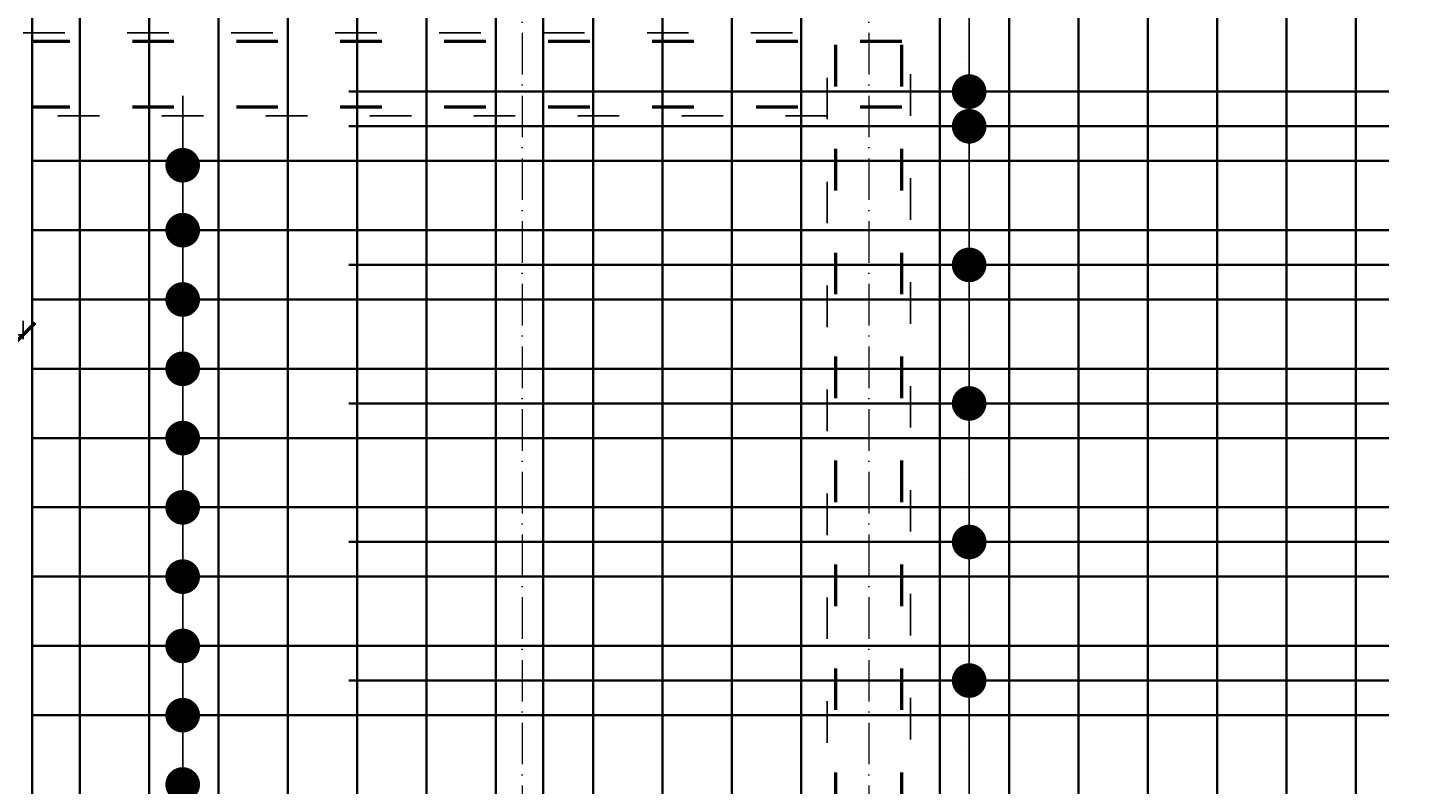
# Model space of a CAD drawing. Header units: millimetres. Extents: x 295948 to 312016, y 6878 to 18016.
# Tile 215 of 252: x 309886 to 310283, y 14303 to 14522. Entities that reach past the tile are written whole.
import ezdxf

# ---------------------------------------------------------------- set-up
doc = ezdxf.new("R2010")
doc.units = ezdxf.units.MM
doc.linetypes.add('ACAD_ISO03W100', pattern=[30, 12, -18])
doc.linetypes.add('ACAD_ISO10W100', pattern=[18, 12, -3, 0, -3])
for name, color, linetype, lineweight in [('konstrukcja wymiary', 1, 'Continuous', 13), ('osie', 5, 'ACAD_ISO10W100', 13), ('zbrojenie', 4, 'Continuous', 50), ('zbrojenie płyty', 141, 'Continuous', 35)]:
    doc.layers.add(name, color=color, linetype=linetype, lineweight=lineweight)
doc.layers.add('przerywane', color=6, linetype='ACAD_ISO03W100')
doc.styles.add('KONSTRUKCJA', font='romand.shx', dxfattribs={"oblique": 10})
doc.styles.get("Standard").update_dxf_attribs({"font": 'romand.shx', "oblique": 10})
doc.dimstyles.new('150', dxfattribs={"dimtxt": 10, "dimasz": 7, "dimexe": 1.25, "dimexo": 0.625, "dimgap": 3, "dimtad": 1, "dimdec": 0, "dimrnd": 0.5, "dimtxsty": 'KONSTRUKCJA', "dimblk": 'ARCHTICK', "dimcen": 2.5, "dimadec": 0, "dimazin": 0, "dimtfac": 1, "dimtdec": 0, "dimtix": 1, "dimtmove": 0, "dimatfit": 3, "dimfxl": 4, "dimfxlon": 1, "dimarcsym": 0})
doc.dimstyles.new('kropki', dxfattribs={"dimtxt": 0.001, "dimasz": 10, "dimexe": 1.25, "dimexo": 0.625, "dimgap": 1, "dimtad": 1, "dimtxsty": 'Standard', "dimblk": 'DOT', "dimcen": 2.5, "dimadec": 0, "dimazin": 0, "dimtfac": 1, "dimtmove": 0, "dimatfit": 3, "dimfxl": 1, "dimfxlon": 1, "dimarcsym": 0})

# ---------------------------------------------------------------- blocks, each defined once
blk = doc.blocks.new('_ArchTick')
at = {"color": 0, "linetype": 'ByBlock', "lineweight": 13, "const_width": 0.15}
blk.add_lwpolyline([(-0.5, -0.5), (0.5, 0.5)], dxfattribs=at)
blk = doc.blocks.new('*D915')
at = {"layer": 'Defpoints', "color": 0, "transparency": 16777216}
for p in [(309884.63, 15501.22), (309620.63, 14520.22), (309884.63, 14520.22)]:
    blk.add_point(p, dxfattribs=at)
at = {"layer": 'konstrukcja wymiary', "color": 0, "lineweight": -2, "transparency": 16777216}
for p, q in [((309620.63, 15497.22), (309620.63, 15502.47)), ((309620.63, 15501.22), (309884.63, 15501.22)), ((309884.63, 15497.22), (309884.63, 15502.47))]:
    blk.add_line(p, q, dxfattribs=at)
at = {"layer": 'konstrukcja wymiary', "color": 0, "lineweight": -2, "transparency": 16777216, "xscale": 7, "yscale": 7, "zscale": 7, "rotation": 180}
blk.add_blockref('_ArchTick', (309620.63, 15501.22), dxfattribs=at)
at = {"layer": 'konstrukcja wymiary', "color": 0, "lineweight": -2, "transparency": 16777216, "xscale": 7, "yscale": 7, "zscale": 7}
blk.add_blockref('_ArchTick', (309884.63, 15501.22), dxfattribs=at)
at = {"layer": 'konstrukcja wymiary', "color": 0, "transparency": 16777216, "insert": (309752.63, 15509.22), "char_height": 10, "attachment_point": 5, "style": 'KONSTRUKCJA'}
blk.add_mtext('264', dxfattribs=at)
blk = doc.blocks.new('*D916')
at = {"layer": 'Defpoints', "color": 0, "transparency": 16777216}
for p in [(310572.63, 15501.22), (309884.63, 14520.22), (310572.63, 14393.22)]:
    blk.add_point(p, dxfattribs=at)
at = {"layer": 'konstrukcja wymiary', "color": 0, "lineweight": -2, "transparency": 16777216}
for p, q in [((309884.63, 15497.22), (309884.63, 15502.47)), ((309884.63, 15501.22), (310572.63, 15501.22)), ((310572.63, 15497.22), (310572.63, 15502.47))]:
    blk.add_line(p, q, dxfattribs=at)
at = {"layer": 'konstrukcja wymiary', "color": 0, "lineweight": -2, "transparency": 16777216, "xscale": 7, "yscale": 7, "zscale": 7, "rotation": 180}
blk.add_blockref('_ArchTick', (309884.63, 15501.22), dxfattribs=at)
at = {"layer": 'konstrukcja wymiary', "color": 0, "lineweight": -2, "transparency": 16777216, "xscale": 7, "yscale": 7, "zscale": 7}
blk.add_blockref('_ArchTick', (310572.63, 15501.22), dxfattribs=at)
at = {"layer": 'konstrukcja wymiary', "color": 0, "transparency": 16777216, "insert": (310228.63, 15509.22), "char_height": 10, "attachment_point": 5, "style": 'KONSTRUKCJA'}
blk.add_mtext('688', dxfattribs=at)
blk = doc.blocks.new('*D934')
at = {"layer": 'Defpoints', "color": 0, "transparency": 16777216}
for p in [(309620.63, 14520.22), (309884.63, 14520.22), (309620.63, 14433.02)]:
    blk.add_point(p, dxfattribs=at)
at = {"layer": 'konstrukcja wymiary', "color": 0, "lineweight": -2, "transparency": 16777216}
for p, q in [((309620.63, 14437.02), (309620.63, 14431.77)), ((309884.63, 14437.02), (309884.63, 14431.77)), ((309884.63, 14433.02), (309620.63, 14433.02))]:
    blk.add_line(p, q, dxfattribs=at)
at = {"layer": 'konstrukcja wymiary', "color": 0, "lineweight": -2, "transparency": 16777216, "xscale": 7, "yscale": 7, "zscale": 7, "rotation": 180}
blk.add_blockref('_ArchTick', (309620.63, 14433.02), dxfattribs=at)
at = {"layer": 'konstrukcja wymiary', "color": 0, "lineweight": -2, "transparency": 16777216, "xscale": 7, "yscale": 7, "zscale": 7}
blk.add_blockref('_ArchTick', (309884.63, 14433.02), dxfattribs=at)
at = {"layer": 'konstrukcja wymiary', "color": 0, "transparency": 16777216, "insert": (309752.63, 14441.02), "char_height": 10, "attachment_point": 5, "style": 'KONSTRUKCJA'}
blk.add_mtext('264', dxfattribs=at)
blk = doc.blocks.new('_Dot')
at = {"color": 0, "linetype": 'ByBlock', "lineweight": -2}
blk.add_line((-0.5, 0), (-1, 0), dxfattribs=at)
at = {"color": 0, "linetype": 'ByBlock', "const_width": 0.5}
blk.add_lwpolyline([(-0.25, 0, 1), (0.25, 0, 1)], format="xyb", close=True, dxfattribs=at)
blk = doc.blocks.new('*D1204')
at = {"layer": 'Defpoints', "color": 0, "transparency": 16777216}
for p in [(310149.13, 14533.22), (310149.13, 14493.22), (310157.58, 14493.22)]:
    blk.add_point(p, dxfattribs=at)
at = {"layer": 'konstrukcja wymiary', "color": 0, "lineweight": -2, "transparency": 16777216}
for p, q in [((310156.58, 14533.22), (310158.83, 14533.22)), ((310157.58, 14523.22), (310157.58, 14503.22)), ((310156.58, 14493.22), (310158.83, 14493.22))]:
    blk.add_line(p, q, dxfattribs=at)
at = {"layer": 'konstrukcja wymiary', "color": 0, "lineweight": -2, "transparency": 16777216, "xscale": 10, "yscale": 10, "zscale": 10}
for p, rotation in [((310157.58, 14533.22), 90), ((310157.58, 14493.22), 270)]:
    blk.add_blockref('_Dot', p, dxfattribs=dict(at, rotation=rotation))
at = {"layer": 'konstrukcja wymiary', "color": 0, "transparency": 16777216, "insert": (310156.58, 14513.22), "char_height": 0.001, "attachment_point": 5, "rotation": 90}
blk.add_mtext('40', dxfattribs=at)
blk = doc.blocks.new('*D1205')
at = {"layer": 'Defpoints', "color": 0, "transparency": 16777216}
for p in [(310149.13, 14493.22), (310149.13, 14453.22), (310157.58, 14453.22)]:
    blk.add_point(p, dxfattribs=at)
at = {"layer": 'konstrukcja wymiary', "color": 0, "lineweight": -2, "transparency": 16777216}
for p, q in [((310156.58, 14493.22), (310158.83, 14493.22)), ((310157.58, 14483.22), (310157.58, 14463.22)), ((310156.58, 14453.22), (310158.83, 14453.22))]:
    blk.add_line(p, q, dxfattribs=at)
at = {"layer": 'konstrukcja wymiary', "color": 0, "lineweight": -2, "transparency": 16777216, "xscale": 10, "yscale": 10, "zscale": 10}
for p, rotation in [((310157.58, 14493.22), 90), ((310157.58, 14453.22), 270)]:
    blk.add_blockref('_Dot', p, dxfattribs=dict(at, rotation=rotation))
at = {"layer": 'konstrukcja wymiary', "color": 0, "transparency": 16777216, "insert": (310156.58, 14473.22), "char_height": 0.001, "attachment_point": 5, "rotation": 90}
blk.add_mtext('40', dxfattribs=at)
blk = doc.blocks.new('*D1185')
at = {"layer": 'Defpoints', "color": 0, "transparency": 16777216}
for p in [(310149.13, 14453.22), (310149.13, 14413.22), (310157.58, 14413.22)]:
    blk.add_point(p, dxfattribs=at)
at = {"layer": 'konstrukcja wymiary', "color": 0, "lineweight": -2, "transparency": 16777216}
for p, q in [((310156.58, 14453.22), (310158.83, 14453.22)), ((310157.58, 14443.22), (310157.58, 14423.22)), ((310156.58, 14413.22), (310158.83, 14413.22))]:
    blk.add_line(p, q, dxfattribs=at)
at = {"layer": 'konstrukcja wymiary', "color": 0, "lineweight": -2, "transparency": 16777216, "xscale": 10, "yscale": 10, "zscale": 10}
for p, rotation in [((310157.58, 14453.22), 90), ((310157.58, 14413.22), 270)]:
    blk.add_blockref('_Dot', p, dxfattribs=dict(at, rotation=rotation))
at = {"layer": 'konstrukcja wymiary', "color": 0, "transparency": 16777216, "insert": (310156.58, 14433.22), "char_height": 0.001, "attachment_point": 5, "rotation": 90}
blk.add_mtext('40', dxfattribs=at)
blk = doc.blocks.new('*D1186')
at = {"layer": 'Defpoints', "color": 0, "transparency": 16777216}
for p in [(310149.13, 14413.22), (310149.13, 14373.22), (310157.58, 14373.22)]:
    blk.add_point(p, dxfattribs=at)
at = {"layer": 'konstrukcja wymiary', "color": 0, "lineweight": -2, "transparency": 16777216}
for p, q in [((310156.58, 14413.22), (310158.83, 14413.22)), ((310157.58, 14403.22), (310157.58, 14383.22)), ((310156.58, 14373.22), (310158.83, 14373.22))]:
    blk.add_line(p, q, dxfattribs=at)
at = {"layer": 'konstrukcja wymiary', "color": 0, "lineweight": -2, "transparency": 16777216, "xscale": 10, "yscale": 10, "zscale": 10}
for p, rotation in [((310157.58, 14413.22), 90), ((310157.58, 14373.22), 270)]:
    blk.add_blockref('_Dot', p, dxfattribs=dict(at, rotation=rotation))
at = {"layer": 'konstrukcja wymiary', "color": 0, "transparency": 16777216, "insert": (310156.58, 14393.22), "char_height": 0.001, "attachment_point": 5, "rotation": 90}
blk.add_mtext('40', dxfattribs=at)
blk = doc.blocks.new('*D1187')
at = {"layer": 'Defpoints', "color": 0, "transparency": 16777216}
for p in [(310149.13, 14373.22), (310149.13, 14333.22), (310157.58, 14333.22)]:
    blk.add_point(p, dxfattribs=at)
at = {"layer": 'konstrukcja wymiary', "color": 0, "lineweight": -2, "transparency": 16777216}
for p, q in [((310156.58, 14373.22), (310158.83, 14373.22)), ((310157.58, 14363.22), (310157.58, 14343.22)), ((310156.58, 14333.22), (310158.83, 14333.22))]:
    blk.add_line(p, q, dxfattribs=at)
at = {"layer": 'konstrukcja wymiary', "color": 0, "lineweight": -2, "transparency": 16777216, "xscale": 10, "yscale": 10, "zscale": 10}
for p, rotation in [((310157.58, 14373.22), 90), ((310157.58, 14333.22), 270)]:
    blk.add_blockref('_Dot', p, dxfattribs=dict(at, rotation=rotation))
at = {"layer": 'konstrukcja wymiary', "color": 0, "transparency": 16777216, "insert": (310156.58, 14353.22), "char_height": 0.001, "attachment_point": 5, "rotation": 90}
blk.add_mtext('40', dxfattribs=at)
blk = doc.blocks.new('*D1188')
at = {"layer": 'Defpoints', "color": 0, "transparency": 16777216}
for p in [(310149.13, 14333.22), (310149.13, 14293.22), (310157.58, 14293.22)]:
    blk.add_point(p, dxfattribs=at)
at = {"layer": 'konstrukcja wymiary', "color": 0, "lineweight": -2, "transparency": 16777216}
for p, q in [((310156.58, 14333.22), (310158.83, 14333.22)), ((310157.58, 14323.22), (310157.58, 14303.22)), ((310156.58, 14293.22), (310158.83, 14293.22))]:
    blk.add_line(p, q, dxfattribs=at)
at = {"layer": 'konstrukcja wymiary', "color": 0, "lineweight": -2, "transparency": 16777216, "xscale": 10, "yscale": 10, "zscale": 10}
for p, rotation in [((310157.58, 14333.22), 90), ((310157.58, 14293.22), 270)]:
    blk.add_blockref('_Dot', p, dxfattribs=dict(at, rotation=rotation))
at = {"layer": 'konstrukcja wymiary', "color": 0, "transparency": 16777216, "insert": (310156.58, 14313.22), "char_height": 0.001, "attachment_point": 5, "rotation": 90}
blk.add_mtext('40', dxfattribs=at)
blk = doc.blocks.new('*D1238')
at = {"layer": 'Defpoints', "color": 0, "transparency": 16777216}
for p in [(309921.01, 14481.97), (309921.01, 14463.22), (309930.65, 14463.22)]:
    blk.add_point(p, dxfattribs=at)
at = {"layer": 'konstrukcja wymiary', "color": 0, "lineweight": -2, "transparency": 16777216}
for p, q in [((309930.65, 14491.97), (309930.65, 14501.97)), ((309929.65, 14481.97), (309931.9, 14481.97)), ((309930.65, 14481.97), (309930.65, 14463.22)), ((309929.65, 14463.22), (309931.9, 14463.22)), ((309930.65, 14453.22), (309930.65, 14443.22))]:
    blk.add_line(p, q, dxfattribs=at)
at = {"layer": 'konstrukcja wymiary', "color": 0, "lineweight": -2, "transparency": 16777216, "xscale": 10, "yscale": 10, "zscale": 10}
for p, rotation in [((309930.65, 14481.97), 270), ((309930.65, 14463.22), 90)]:
    blk.add_blockref('_Dot', p, dxfattribs=dict(at, rotation=rotation))
at = {"layer": 'konstrukcja wymiary', "color": 0, "transparency": 16777216, "insert": (309929.65, 14472.6), "char_height": 0.001, "attachment_point": 5, "rotation": 90}
blk.add_mtext('18,75', dxfattribs=at)
blk = doc.blocks.new('*D1239')
at = {"layer": 'Defpoints', "color": 0, "transparency": 16777216}
for p in [(309921.01, 14463.22), (309921.01, 14443.22), (309930.65, 14443.22)]:
    blk.add_point(p, dxfattribs=at)
at = {"layer": 'konstrukcja wymiary', "color": 0, "lineweight": -2, "transparency": 16777216}
for p, q in [((309930.65, 14473.22), (309930.65, 14483.22)), ((309929.65, 14463.22), (309931.9, 14463.22)), ((309930.65, 14463.22), (309930.65, 14443.22)), ((309929.65, 14443.22), (309931.9, 14443.22)), ((309930.65, 14433.22), (309930.65, 14423.22))]:
    blk.add_line(p, q, dxfattribs=at)
at = {"layer": 'konstrukcja wymiary', "color": 0, "lineweight": -2, "transparency": 16777216, "xscale": 10, "yscale": 10, "zscale": 10}
for p, rotation in [((309930.65, 14463.22), 270), ((309930.65, 14443.22), 90)]:
    blk.add_blockref('_Dot', p, dxfattribs=dict(at, rotation=rotation))
at = {"layer": 'konstrukcja wymiary', "color": 0, "transparency": 16777216, "insert": (309929.65, 14453.22), "char_height": 0.001, "attachment_point": 5, "rotation": 90}
blk.add_mtext('20', dxfattribs=at)
blk = doc.blocks.new('*D1240')
at = {"layer": 'Defpoints', "color": 0, "transparency": 16777216}
for p in [(309921.01, 14443.22), (309921.01, 14423.22), (309930.65, 14423.22)]:
    blk.add_point(p, dxfattribs=at)
at = {"layer": 'konstrukcja wymiary', "color": 0, "lineweight": -2, "transparency": 16777216}
for p, q in [((309930.65, 14453.22), (309930.65, 14463.22)), ((309929.65, 14443.22), (309931.9, 14443.22)), ((309930.65, 14443.22), (309930.65, 14423.22)), ((309929.65, 14423.22), (309931.9, 14423.22)), ((309930.65, 14413.22), (309930.65, 14403.22))]:
    blk.add_line(p, q, dxfattribs=at)
at = {"layer": 'konstrukcja wymiary', "color": 0, "lineweight": -2, "transparency": 16777216, "xscale": 10, "yscale": 10, "zscale": 10}
for p, rotation in [((309930.65, 14443.22), 270), ((309930.65, 14423.22), 90)]:
    blk.add_blockref('_Dot', p, dxfattribs=dict(at, rotation=rotation))
at = {"layer": 'konstrukcja wymiary', "color": 0, "transparency": 16777216, "insert": (309929.65, 14433.22), "char_height": 0.001, "attachment_point": 5, "rotation": 90}
blk.add_mtext('20', dxfattribs=at)
blk = doc.blocks.new('*D1293')
at = {"layer": 'Defpoints', "color": 0, "transparency": 16777216}
for p in [(309921.01, 14423.22), (309921.01, 14403.22), (309930.65, 14403.22)]:
    blk.add_point(p, dxfattribs=at)
at = {"layer": 'konstrukcja wymiary', "color": 0, "lineweight": -2, "transparency": 16777216}
for p, q in [((309930.65, 14433.22), (309930.65, 14443.22)), ((309929.65, 14423.22), (309931.9, 14423.22)), ((309930.65, 14423.22), (309930.65, 14403.22)), ((309929.65, 14403.22), (309931.9, 14403.22)), ((309930.65, 14393.22), (309930.65, 14383.22))]:
    blk.add_line(p, q, dxfattribs=at)
at = {"layer": 'konstrukcja wymiary', "color": 0, "lineweight": -2, "transparency": 16777216, "xscale": 10, "yscale": 10, "zscale": 10}
for p, rotation in [((309930.65, 14423.22), 270), ((309930.65, 14403.22), 90)]:
    blk.add_blockref('_Dot', p, dxfattribs=dict(at, rotation=rotation))
at = {"layer": 'konstrukcja wymiary', "color": 0, "transparency": 16777216, "insert": (309929.65, 14413.22), "char_height": 0.001, "attachment_point": 5, "rotation": 90}
blk.add_mtext('20', dxfattribs=at)
blk = doc.blocks.new('*D1294')
at = {"layer": 'Defpoints', "color": 0, "transparency": 16777216}
for p in [(309921.01, 14403.22), (309921.01, 14383.22), (309930.65, 14383.22)]:
    blk.add_point(p, dxfattribs=at)
at = {"layer": 'konstrukcja wymiary', "color": 0, "lineweight": -2, "transparency": 16777216}
for p, q in [((309930.65, 14413.22), (309930.65, 14423.22)), ((309929.65, 14403.22), (309931.9, 14403.22)), ((309930.65, 14403.22), (309930.65, 14383.22)), ((309929.65, 14383.22), (309931.9, 14383.22)), ((309930.65, 14373.22), (309930.65, 14363.22))]:
    blk.add_line(p, q, dxfattribs=at)
at = {"layer": 'konstrukcja wymiary', "color": 0, "lineweight": -2, "transparency": 16777216, "xscale": 10, "yscale": 10, "zscale": 10}
for p, rotation in [((309930.65, 14403.22), 270), ((309930.65, 14383.22), 90)]:
    blk.add_blockref('_Dot', p, dxfattribs=dict(at, rotation=rotation))
at = {"layer": 'konstrukcja wymiary', "color": 0, "transparency": 16777216, "insert": (309929.65, 14393.22), "char_height": 0.001, "attachment_point": 5, "rotation": 90}
blk.add_mtext('20', dxfattribs=at)
blk = doc.blocks.new('*D1295')
at = {"layer": 'Defpoints', "color": 0, "transparency": 16777216}
for p in [(309921.01, 14383.22), (309921.01, 14363.22), (309930.65, 14363.22)]:
    blk.add_point(p, dxfattribs=at)
at = {"layer": 'konstrukcja wymiary', "color": 0, "lineweight": -2, "transparency": 16777216}
for p, q in [((309930.65, 14393.22), (309930.65, 14403.22)), ((309929.65, 14383.22), (309931.9, 14383.22)), ((309930.65, 14383.22), (309930.65, 14363.22)), ((309929.65, 14363.22), (309931.9, 14363.22)), ((309930.65, 14353.22), (309930.65, 14343.22))]:
    blk.add_line(p, q, dxfattribs=at)
at = {"layer": 'konstrukcja wymiary', "color": 0, "lineweight": -2, "transparency": 16777216, "xscale": 10, "yscale": 10, "zscale": 10}
for p, rotation in [((309930.65, 14383.22), 270), ((309930.65, 14363.22), 90)]:
    blk.add_blockref('_Dot', p, dxfattribs=dict(at, rotation=rotation))
at = {"layer": 'konstrukcja wymiary', "color": 0, "transparency": 16777216, "insert": (309929.65, 14373.22), "char_height": 0.001, "attachment_point": 5, "rotation": 90}
blk.add_mtext('20', dxfattribs=at)
blk = doc.blocks.new('*D1296')
at = {"layer": 'Defpoints', "color": 0, "transparency": 16777216}
for p in [(309921.01, 14363.22), (309921.01, 14343.22), (309930.65, 14343.22)]:
    blk.add_point(p, dxfattribs=at)
at = {"layer": 'konstrukcja wymiary', "color": 0, "lineweight": -2, "transparency": 16777216}
for p, q in [((309930.65, 14373.22), (309930.65, 14383.22)), ((309929.65, 14363.22), (309931.9, 14363.22)), ((309930.65, 14363.22), (309930.65, 14343.22)), ((309929.65, 14343.22), (309931.9, 14343.22)), ((309930.65, 14333.22), (309930.65, 14323.22))]:
    blk.add_line(p, q, dxfattribs=at)
at = {"layer": 'konstrukcja wymiary', "color": 0, "lineweight": -2, "transparency": 16777216, "xscale": 10, "yscale": 10, "zscale": 10}
for p, rotation in [((309930.65, 14363.22), 270), ((309930.65, 14343.22), 90)]:
    blk.add_blockref('_Dot', p, dxfattribs=dict(at, rotation=rotation))
at = {"layer": 'konstrukcja wymiary', "color": 0, "transparency": 16777216, "insert": (309929.65, 14353.22), "char_height": 0.001, "attachment_point": 5, "rotation": 90}
blk.add_mtext('20', dxfattribs=at)
blk = doc.blocks.new('*D1297')
at = {"layer": 'Defpoints', "color": 0, "transparency": 16777216}
for p in [(309921.01, 14343.22), (309921.01, 14323.22), (309930.65, 14323.22)]:
    blk.add_point(p, dxfattribs=at)
at = {"layer": 'konstrukcja wymiary', "color": 0, "lineweight": -2, "transparency": 16777216}
for p, q in [((309930.65, 14353.22), (309930.65, 14363.22)), ((309929.65, 14343.22), (309931.9, 14343.22)), ((309930.65, 14343.22), (309930.65, 14323.22)), ((309929.65, 14323.22), (309931.9, 14323.22)), ((309930.65, 14313.22), (309930.65, 14303.22))]:
    blk.add_line(p, q, dxfattribs=at)
at = {"layer": 'konstrukcja wymiary', "color": 0, "lineweight": -2, "transparency": 16777216, "xscale": 10, "yscale": 10, "zscale": 10}
for p, rotation in [((309930.65, 14343.22), 270), ((309930.65, 14323.22), 90)]:
    blk.add_blockref('_Dot', p, dxfattribs=dict(at, rotation=rotation))
at = {"layer": 'konstrukcja wymiary', "color": 0, "transparency": 16777216, "insert": (309929.65, 14333.22), "char_height": 0.001, "attachment_point": 5, "rotation": 90}
blk.add_mtext('20', dxfattribs=at)
blk = doc.blocks.new('*D1298')
at = {"layer": 'Defpoints', "color": 0, "transparency": 16777216}
for p in [(309921.01, 14323.22), (309921.01, 14303.22), (309930.65, 14303.22)]:
    blk.add_point(p, dxfattribs=at)
at = {"layer": 'konstrukcja wymiary', "color": 0, "lineweight": -2, "transparency": 16777216}
for p, q in [((309930.65, 14333.22), (309930.65, 14343.22)), ((309929.65, 14323.22), (309931.9, 14323.22)), ((309930.65, 14323.22), (309930.65, 14303.22)), ((309929.65, 14303.22), (309931.9, 14303.22)), ((309930.65, 14293.22), (309930.65, 14283.22))]:
    blk.add_line(p, q, dxfattribs=at)
at = {"layer": 'konstrukcja wymiary', "color": 0, "lineweight": -2, "transparency": 16777216, "xscale": 10, "yscale": 10, "zscale": 10}
for p, rotation in [((309930.65, 14323.22), 270), ((309930.65, 14303.22), 90)]:
    blk.add_blockref('_Dot', p, dxfattribs=dict(at, rotation=rotation))
at = {"layer": 'konstrukcja wymiary', "color": 0, "transparency": 16777216, "insert": (309929.65, 14313.22), "char_height": 0.001, "attachment_point": 5, "rotation": 90}
blk.add_mtext('20', dxfattribs=at)
blk = doc.blocks.new('*D1281')
at = {"layer": 'Defpoints', "color": 0, "transparency": 16777216}
for p in [(309921.01, 14303.22), (309921.01, 14283.22), (309930.65, 14283.22)]:
    blk.add_point(p, dxfattribs=at)
at = {"layer": 'konstrukcja wymiary', "color": 0, "lineweight": -2, "transparency": 16777216}
for p, q in [((309930.65, 14313.22), (309930.65, 14323.22)), ((309929.65, 14303.22), (309931.9, 14303.22)), ((309930.65, 14303.22), (309930.65, 14283.22)), ((309929.65, 14283.22), (309931.9, 14283.22)), ((309930.65, 14273.22), (309930.65, 14263.22))]:
    blk.add_line(p, q, dxfattribs=at)
at = {"layer": 'konstrukcja wymiary', "color": 0, "lineweight": -2, "transparency": 16777216, "xscale": 10, "yscale": 10, "zscale": 10}
for p, rotation in [((309930.65, 14303.22), 270), ((309930.65, 14283.22), 90)]:
    blk.add_blockref('_Dot', p, dxfattribs=dict(at, rotation=rotation))
at = {"layer": 'konstrukcja wymiary', "color": 0, "transparency": 16777216, "insert": (309929.65, 14293.22), "char_height": 0.001, "attachment_point": 5, "rotation": 90}
blk.add_mtext('20', dxfattribs=at)
blk = doc.blocks.new('*D1532')
at = {"layer": 'Defpoints', "color": 0, "transparency": 16777216}
for p in [(310157.58, 14503.22), (310169.13, 14503.22), (310149.13, 14493.22)]:
    blk.add_point(p, dxfattribs=at)
at = {"layer": 'konstrukcja wymiary', "color": 0, "lineweight": -2, "transparency": 16777216}
for p, q in [((310157.58, 14513.22), (310157.58, 14523.22)), ((310158.58, 14503.22), (310156.33, 14503.22)), ((310157.58, 14493.22), (310157.58, 14503.22)), ((310156.58, 14493.22), (310158.83, 14493.22)), ((310157.58, 14483.22), (310157.58, 14473.22))]:
    blk.add_line(p, q, dxfattribs=at)
at = {"layer": 'konstrukcja wymiary', "color": 0, "lineweight": -2, "transparency": 16777216, "xscale": 10, "yscale": 10, "zscale": 10}
for p, rotation in [((310157.58, 14503.22), 270), ((310157.58, 14493.22), 90)]:
    blk.add_blockref('_Dot', p, dxfattribs=dict(at, rotation=rotation))
at = {"layer": 'konstrukcja wymiary', "color": 0, "transparency": 16777216, "insert": (310156.58, 14498.22), "char_height": 0.001, "attachment_point": 5, "rotation": 90}
blk.add_mtext('10', dxfattribs=at)

msp = doc.modelspace()

# ---------------------------------------------------------------- linework, layer by layer
at = {"layer": 'osie'}
for p, q in [((310028.631, 15606.148), (310028.631, 13976.332)), ((310128.631, 15606.148), (310128.631, 13976.332))]:
    msp.add_line(p, q, dxfattribs=at)
at = {"layer": 'przerywane'}
for p, q in [((310116.631, 14687.224), (310116.631, 14136.224)), ((310140.631, 14076.224), (310140.631, 14687.224)), ((309884.631, 14520.224), (310116.631, 14520.224)), ((310116.631, 14496.224), (309884.631, 14496.224))]:
    msp.add_line(p, q, dxfattribs=at)
at = {"layer": 'zbrojenie', "linetype": 'ACAD_ISO03W100'}
for p, q in [((310119.131, 14054.724), (310119.131, 14708.724)), ((310138.131, 14054.724), (310138.131, 14708.724)), ((310138.131, 14517.724), (309887.131, 14517.724)), ((310138.131, 14498.724), (309887.131, 14498.724))]:
    msp.add_line(p, q, dxfattribs=at)
at = {"layer": 'zbrojenie płyty'}
for p, q in [((309887.189, 14849.224), (309887.189, 14114.724)), ((309901.014, 14849.224), (309901.014, 14114.724)), ((309921.014, 14849.224), (309921.014, 14114.724)), ((309941.014, 14849.224), (309941.014, 14114.724)), ((309961.014, 14849.224), (309961.014, 14114.724)), ((309981.014, 14849.224), (309981.014, 14114.724)), ((310001.014, 14849.224), (310001.014, 14114.724)), ((310021.014, 14849.224), (310021.014, 14114.724)), ((310034.631, 14849.224), (310034.631, 14114.724)), ((310049.131, 14849.224), (310049.131, 14114.724)), ((310069.131, 14849.224), (310069.131, 14114.724)), ((310089.131, 14849.224), (310089.131, 14114.724)), ((310109.131, 14849.224), (310109.131, 14114.724)), ((310149.131, 14849.224), (310149.131, 14054.724)), ((310169.131, 14849.224), (310169.131, 14054.724)), ((310189.131, 14849.224), (310189.131, 14054.724)), ((310209.131, 14849.224), (310209.131, 14054.724)), ((310229.131, 14849.224), (310229.131, 14054.724)), ((310249.131, 14849.224), (310249.131, 14054.724)), ((310269.131, 14849.224), (310269.131, 14054.724)), ((309978.631, 14503.224), (310278.631, 14503.224)), ((309978.631, 14493.224), (310278.631, 14493.224)), ((309887.189, 14483.224), (310278.631, 14483.224)), ((309887.189, 14463.224), (310278.631, 14463.224)), ((309978.631, 14453.224), (310278.631, 14453.224)), ((309887.189, 14443.224), (310278.631, 14443.224)), ((309887.189, 14423.224), (310278.631, 14423.224)), ((309978.631, 14413.224), (310278.631, 14413.224)), ((309887.189, 14403.224), (310278.631, 14403.224)), ((309887.189, 14383.224), (310278.631, 14383.224)), ((309978.631, 14373.224), (310278.631, 14373.224)), ((309887.189, 14363.224), (310278.631, 14363.224)), ((309887.189, 14343.224), (310278.631, 14343.224)), ((309978.631, 14333.224), (310278.631, 14333.224)), ((309887.189, 14323.224), (310278.631, 14323.224))]:
    msp.add_line(p, q, dxfattribs=at)

# ---------------------------------------------------------------- dimensions: what is measured, and where the dimension line sits
at = {"layer": 'konstrukcja wymiary'}
for base, p1, p2, picture, middle in [((309884.631, 15501.224), (309620.631, 14520.224), (309884.631, 14520.224), '*D915', (309752.631, 15509.224)), ((310572.631, 15501.224), (309884.631, 14520.224), (310572.631, 14393.224), '*D916', (310228.631, 15509.224))]:
    dim = msp.add_linear_dim(base=base, p1=p1, p2=p2, dimstyle='150', override={"dimtmove": 1}, dxfattribs=at)
    dim.commit()
    dim.dimension.update_dxf_attribs({"geometry": picture, "text_midpoint": middle})
for base, p1, p2, picture, middle in [((310157.578, 14493.224), (310149.131, 14533.224), (310149.131, 14493.224), '*D1204', (310156.578, 14513.224)), ((310157.578, 14503.224), (310149.131, 14493.224), (310169.131, 14503.224), '*D1532', (310156.578, 14498.224)), ((309930.647, 14463.224), (309921.014, 14481.974), (309921.014, 14463.224), '*D1238', (309929.647, 14472.599)), ((310157.578, 14453.224), (310149.131, 14493.224), (310149.131, 14453.224), '*D1205', (310156.578, 14473.224)), ((309930.647, 14443.224), (309921.014, 14463.224), (309921.014, 14443.224), '*D1239', (309929.647, 14453.224)), ((309930.647, 14423.224), (309921.014, 14443.224), (309921.014, 14423.224), '*D1240', (309929.647, 14433.224)), ((310157.578, 14413.224), (310149.131, 14453.224), (310149.131, 14413.224), '*D1185', (310156.578, 14433.224)), ((309930.647, 14403.224), (309921.014, 14423.224), (309921.014, 14403.224), '*D1293', (309929.647, 14413.224)), ((309930.647, 14383.224), (309921.014, 14403.224), (309921.014, 14383.224), '*D1294', (309929.647, 14393.224)), ((310157.578, 14373.224), (310149.131, 14413.224), (310149.131, 14373.224), '*D1186', (310156.578, 14393.224)), ((309930.647, 14363.224), (309921.014, 14383.224), (309921.014, 14363.224), '*D1295', (309929.647, 14373.224)), ((309930.647, 14343.224), (309921.014, 14363.224), (309921.014, 14343.224), '*D1296', (309929.647, 14353.224)), ((310157.578, 14333.224), (310149.131, 14373.224), (310149.131, 14333.224), '*D1187', (310156.578, 14353.224)), ((309930.647, 14323.224), (309921.014, 14343.224), (309921.014, 14323.224), '*D1297', (309929.647, 14333.224)), ((309930.647, 14303.224), (309921.014, 14323.224), (309921.014, 14303.224), '*D1298', (309929.647, 14313.224)), ((310157.578, 14293.224), (310149.131, 14333.224), (310149.131, 14293.224), '*D1188', (310156.578, 14313.224)), ((309930.647, 14283.224), (309921.014, 14303.224), (309921.014, 14283.224), '*D1281', (309929.647, 14293.224))]:
    dim = msp.add_linear_dim(base=base, p1=p1, p2=p2, angle=90, dimstyle='kropki', override={"dimtmove": 1}, dxfattribs=at)
    dim.commit()
    dim.dimension.update_dxf_attribs({"geometry": picture, "text_midpoint": middle})
dim = msp.add_linear_dim(base=(309620.631, 14433.02), p1=(309884.631, 14520.224), p2=(309620.631, 14520.224), dimstyle='150', dxfattribs=at)
dim.commit()
dim.dimension.update_dxf_attribs({"geometry": '*D934', "text_midpoint": (309752.631, 14441.02)})

doc.saveas('drawing.dxf')
